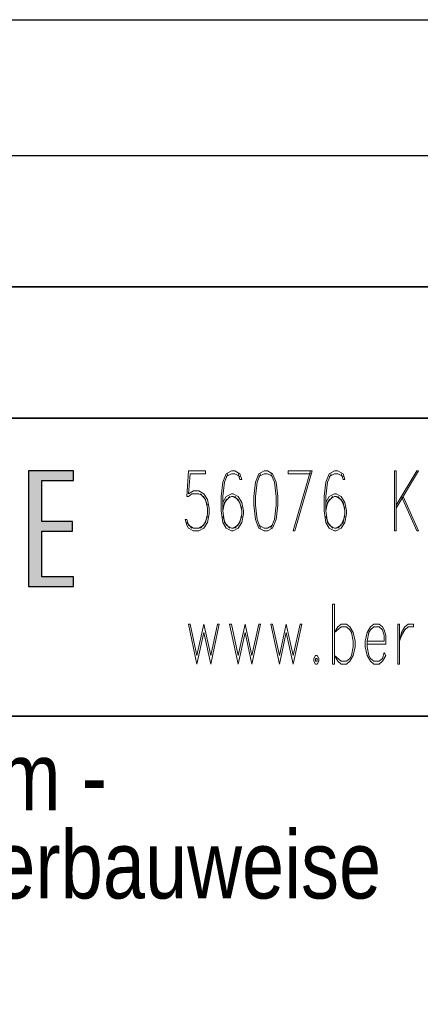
# Model space of a CAD drawing. Extents: x 1101 to 1942, y 41 to 882.
# Tile 107 of 113: x 1832 to 1853, y 94 to 145. Entities that reach past the tile are written whole.
import ezdxf

# ---------------------------------------------------------------- set-up
doc = ezdxf.new("R2010")
doc.units = 0
doc.layers.get('0').update_dxf_attribs({"lineweight": 13})
doc.layers.add('BI_X_Geometrie', color=7, linetype='Continuous', lineweight=13)
doc.layers.add('BI_X_Text', color=7, linetype='Continuous', lineweight=25)
doc.styles.get("Standard").update_dxf_attribs({"font": 'arial.ttf'})

# ---------------------------------------------------------------- blocks, each defined once
blk = doc.blocks.new('Blockreferenz-A03CP7DV1H', base_point=(1755.605, 45.848))
at = {"color": 0, "linetype": 'ByBlock', "lineweight": 25, "ltscale": 0.25}
for p, q in [((1757.835, 144.602), (1936.835, 144.602)), ((1757.835, 137.602), (1936.835, 137.602))]:
    blk.add_line(p, q, dxfattribs=at)
at = {"color": 0, "linetype": 'ByBlock', "lineweight": 35, "ltscale": 0.35}
for p, q in [((1757.835, 130.829), (1936.835, 130.829)), ((1757.835, 124.056), (1936.835, 124.056)), ((1757.835, 108.675), (1936.835, 108.675))]:
    blk.add_line(p, q, dxfattribs=at)
at = {"color": 0, "lineweight": -2}
for p, q in [((1832.899, 115.365), (1832.899, 121.334)), ((1832.899, 121.334), (1835.207, 121.334)), ((1835.207, 121.334), (1835.207, 120.828)), ((1835.207, 120.828), (1833.581, 120.828)), ((1833.581, 120.828), (1833.581, 118.722)), ((1833.581, 118.722), (1835.158, 118.722)), ((1835.158, 118.722), (1835.158, 118.215)), ((1833.581, 118.215), (1833.581, 115.872)), ((1835.158, 118.215), (1833.581, 118.215)), ((1833.581, 115.872), (1835.207, 115.872)), ((1835.207, 115.872), (1835.207, 115.365)), ((1835.207, 115.365), (1832.899, 115.365))]:
    blk.add_line(p, q, dxfattribs=at)
at = {"color": 0, "lineweight": 25}
for p, q in [((1835.207, 121.334), (1832.899, 121.334)), ((1832.899, 121.334), (1832.899, 115.365)), ((1835.207, 120.828), (1835.207, 121.334)), ((1833.581, 118.722), (1833.581, 120.828)), ((1833.581, 120.828), (1835.207, 120.828)), ((1835.158, 118.722), (1833.581, 118.722)), ((1835.158, 118.215), (1835.158, 118.722)), ((1833.581, 115.872), (1833.581, 118.215)), ((1833.581, 118.215), (1835.158, 118.215)), ((1835.207, 115.872), (1833.581, 115.872)), ((1835.207, 115.365), (1835.207, 115.872)), ((1832.899, 115.365), (1835.207, 115.365))]:
    blk.add_line(p, q, dxfattribs=at)
for points in [[(1832.899, 115.365), (1832.899, 121.334), (1833.581, 115.365)], [(1833.581, 120.828), (1832.899, 121.334), (1833.581, 121.334)], [(1833.581, 115.365), (1832.899, 121.334), (1833.581, 115.872)], [(1833.581, 115.872), (1832.899, 121.334), (1833.581, 118.215)], [(1833.581, 118.215), (1832.899, 121.334), (1833.581, 118.722)], [(1833.581, 118.722), (1832.899, 121.334), (1833.581, 120.828)], [(1833.581, 120.828), (1833.581, 121.334), (1835.207, 120.828)], [(1835.207, 120.828), (1833.581, 121.334), (1835.207, 121.334)], [(1833.581, 118.215), (1833.581, 118.722), (1835.158, 118.215)], [(1835.158, 118.215), (1833.581, 118.722), (1835.158, 118.722)], [(1833.581, 115.365), (1833.581, 115.872), (1835.207, 115.365)], [(1835.207, 115.365), (1833.581, 115.872), (1835.207, 115.872)]]:
    blk.add_solid(points, dxfattribs=at)
at = {"layer": 'BI_X_Text', "color": 0, "lineweight": 18}
for p, q in [((1841.14, 121.331), (1841.052, 120.002)), ((1841.14, 121.331), (1842.026, 121.331)), ((1841.229, 121.183), (1841.14, 120.15)), ((1841.229, 121.183), (1842.026, 121.183)), ((1842.026, 121.331), (1842.026, 121.183)), ((1843.089, 121.183), (1842.912, 120.74)), ((1843.177, 121.183), (1843, 120.74)), ((1843.355, 121.331), (1843.089, 121.183)), ((1843.355, 121.183), (1843.089, 121.036)), ((1843.532, 121.331), (1843.355, 121.331)), ((1843.532, 121.183), (1843.355, 121.183)), ((1843.797, 121.183), (1843.532, 121.331)), ((1843.797, 121.036), (1843.532, 121.183)), ((1843.709, 121.183), (1843.797, 120.888)), ((1843.886, 120.888), (1843.797, 121.183)), ((1843.797, 120.888), (1843.886, 120.888)), ((1844.772, 121.183), (1844.595, 120.74)), ((1844.86, 121.183), (1844.683, 120.74)), ((1845.037, 121.331), (1844.772, 121.183)), ((1845.037, 121.183), (1844.772, 121.036)), ((1845.215, 121.331), (1845.037, 121.331)), ((1845.215, 121.183), (1845.037, 121.183)), ((1845.48, 121.183), (1845.215, 121.331)), ((1845.48, 121.036), (1845.215, 121.183)), ((1845.569, 120.74), (1845.392, 121.183)), ((1845.657, 120.74), (1845.48, 121.183)), ((1846.277, 121.331), (1847.517, 121.331)), ((1846.277, 121.331), (1846.277, 121.183)), ((1846.277, 121.183), (1847.429, 121.183)), ((1847.429, 121.331), (1846.543, 118.231)), ((1847.517, 121.331), (1846.632, 118.231)), ((1848.403, 121.183), (1848.226, 120.74)), ((1848.492, 121.183), (1848.315, 120.74)), ((1848.669, 121.331), (1848.403, 121.183)), ((1848.669, 121.183), (1848.403, 121.036)), ((1848.846, 121.331), (1848.669, 121.331)), ((1848.846, 121.183), (1848.669, 121.183)), ((1849.112, 121.183), (1848.846, 121.331)), ((1849.112, 121.036), (1848.846, 121.183)), ((1849.023, 121.183), (1849.112, 120.888)), ((1849.2, 120.888), (1849.112, 121.183)), ((1849.112, 120.888), (1849.2, 120.888)), ((1851.769, 121.331), (1851.769, 118.231)), ((1851.769, 121.331), (1851.857, 121.331)), ((1851.857, 121.331), (1851.857, 118.231)), ((1852.92, 121.331), (1851.857, 119.559)), ((1853.009, 121.331), (1851.857, 119.412)), ((1853.009, 121.331), (1852.92, 121.331)), ((1842.912, 120.74), (1842.823, 120.002)), ((1843, 120.74), (1842.912, 120.002)), ((1844.595, 120.74), (1844.506, 120.002)), ((1844.683, 120.74), (1844.595, 120.002)), ((1845.657, 120.002), (1845.569, 120.74)), ((1845.746, 120.002), (1845.657, 120.74)), ((1848.226, 120.74), (1848.137, 120.002)), ((1848.315, 120.74), (1848.226, 120.002)), ((1841.052, 120.002), (1841.14, 120.002)), ((1841.14, 120.15), (1841.406, 120.298)), ((1841.14, 120.002), (1841.317, 120.15)), ((1841.317, 120.15), (1841.672, 120.15)), ((1841.406, 120.298), (1841.672, 120.298)), ((1841.672, 120.298), (1841.937, 120.15)), ((1841.672, 120.15), (1841.937, 120.002)), ((1841.76, 120.15), (1842.026, 119.855)), ((1841.937, 120.15), (1842.115, 119.855)), ((1841.937, 120.002), (1842.115, 119.559)), ((1842.823, 120.002), (1842.823, 119.264)), ((1843.089, 120.002), (1842.912, 119.707)), ((1842.912, 120.002), (1842.912, 119.264)), ((1843.266, 120.002), (1843, 119.707)), ((1843.355, 120.15), (1843.089, 120.002)), ((1843.355, 120.002), (1843.089, 119.855)), ((1843.443, 120.15), (1843.355, 120.15)), ((1843.443, 120.002), (1843.355, 120.002)), ((1843.709, 120.002), (1843.443, 120.15)), ((1843.709, 119.855), (1843.443, 120.002)), ((1843.797, 119.707), (1843.532, 120.002)), ((1843.886, 119.707), (1843.709, 120.002)), ((1844.506, 120.002), (1844.506, 119.559)), ((1844.595, 120.002), (1844.595, 119.559)), ((1845.657, 119.559), (1845.657, 120.002)), ((1845.746, 119.559), (1845.746, 120.002)), ((1848.137, 120.002), (1848.137, 119.264)), ((1848.403, 120.002), (1848.226, 119.707)), ((1848.226, 120.002), (1848.226, 119.264)), ((1848.58, 120.002), (1848.315, 119.707)), ((1848.669, 120.15), (1848.403, 120.002)), ((1848.669, 120.002), (1848.403, 119.855)), ((1848.757, 120.15), (1848.669, 120.15)), ((1848.757, 120.002), (1848.669, 120.002)), ((1849.023, 120.002), (1848.757, 120.15)), ((1849.023, 119.855), (1848.757, 120.002)), ((1849.112, 119.707), (1848.846, 120.002)), ((1849.2, 119.707), (1849.023, 120.002)), ((1852.123, 120.002), (1852.92, 118.231)), ((1852.212, 120.002), (1853.009, 118.231)), ((1842.026, 119.855), (1842.115, 119.412)), ((1842.115, 119.855), (1842.203, 119.412)), ((1842.115, 119.412), (1842.115, 119.117)), ((1842.203, 119.412), (1842.203, 119.117)), ((1843.089, 119.855), (1842.912, 119.412)), ((1843, 119.707), (1842.912, 119.264)), ((1843.886, 119.412), (1843.709, 119.855)), ((1843.886, 119.264), (1843.797, 119.707)), ((1843.975, 119.264), (1843.886, 119.707)), ((1844.506, 119.559), (1844.595, 118.821)), ((1844.595, 119.559), (1844.683, 118.821)), ((1845.569, 118.821), (1845.657, 119.559)), ((1845.657, 118.821), (1845.746, 119.559)), ((1848.403, 119.855), (1848.226, 119.412)), ((1848.315, 119.707), (1848.226, 119.264)), ((1849.2, 119.412), (1849.023, 119.855)), ((1849.2, 119.264), (1849.112, 119.707)), ((1849.289, 119.264), (1849.2, 119.707)), ((1842.115, 118.969), (1841.937, 118.526)), ((1842.115, 119.117), (1842.026, 118.674)), ((1842.203, 119.117), (1842.115, 118.674)), ((1842.823, 119.264), (1842.912, 118.674)), ((1842.912, 119.264), (1843, 118.674)), ((1842.912, 118.969), (1843.089, 118.526)), ((1843.709, 118.526), (1843.886, 118.969)), ((1843.797, 118.674), (1843.886, 119.117)), ((1843.886, 119.117), (1843.886, 119.264)), ((1843.886, 118.674), (1843.975, 119.117)), ((1843.975, 119.117), (1843.975, 119.264)), ((1848.137, 119.264), (1848.226, 118.674)), ((1848.226, 119.264), (1848.315, 118.674)), ((1848.226, 118.969), (1848.403, 118.526)), ((1849.023, 118.526), (1849.2, 118.969)), ((1849.112, 118.674), (1849.2, 119.117)), ((1849.2, 119.117), (1849.2, 119.264)), ((1849.2, 118.674), (1849.289, 119.117)), ((1849.289, 119.117), (1849.289, 119.264)), ((1841.052, 118.526), (1840.963, 118.821)), ((1840.963, 118.821), (1841.052, 118.821)), ((1841.14, 118.526), (1841.052, 118.821)), ((1841.317, 118.378), (1841.052, 118.674)), ((1841.14, 118.378), (1841.052, 118.526)), ((1841.406, 118.378), (1841.14, 118.526)), ((1841.406, 118.231), (1841.14, 118.378)), ((1841.672, 118.378), (1841.406, 118.378)), ((1841.937, 118.526), (1841.672, 118.378)), ((1841.937, 118.378), (1841.672, 118.231)), ((1842.026, 118.674), (1841.76, 118.378)), ((1842.115, 118.674), (1841.937, 118.378)), ((1842.912, 118.674), (1843.089, 118.378)), ((1843, 118.674), (1843.266, 118.378)), ((1843.089, 118.526), (1843.355, 118.378)), ((1843.089, 118.378), (1843.355, 118.231)), ((1843.355, 118.378), (1843.443, 118.378)), ((1843.443, 118.378), (1843.709, 118.526)), ((1843.443, 118.231), (1843.709, 118.378)), ((1843.532, 118.378), (1843.797, 118.674)), ((1843.709, 118.378), (1843.886, 118.674)), ((1844.595, 118.821), (1844.772, 118.378)), ((1844.683, 118.821), (1844.86, 118.378)), ((1844.772, 118.526), (1845.037, 118.378)), ((1844.772, 118.378), (1845.037, 118.231)), ((1845.037, 118.378), (1845.215, 118.378)), ((1845.215, 118.378), (1845.48, 118.526)), ((1845.215, 118.231), (1845.48, 118.378)), ((1845.392, 118.378), (1845.569, 118.821)), ((1845.48, 118.378), (1845.657, 118.821)), ((1848.226, 118.674), (1848.403, 118.378)), ((1848.315, 118.674), (1848.58, 118.378)), ((1848.403, 118.526), (1848.669, 118.378)), ((1848.403, 118.378), (1848.669, 118.231)), ((1848.669, 118.378), (1848.757, 118.378)), ((1848.757, 118.378), (1849.023, 118.526)), ((1848.757, 118.231), (1849.023, 118.378)), ((1848.846, 118.378), (1849.112, 118.674)), ((1849.023, 118.378), (1849.2, 118.674)), ((1841.672, 118.231), (1841.406, 118.231)), ((1843.355, 118.231), (1843.443, 118.231)), ((1845.037, 118.231), (1845.215, 118.231)), ((1846.543, 118.231), (1846.632, 118.231)), ((1848.669, 118.231), (1848.757, 118.231)), ((1851.769, 118.231), (1851.857, 118.231)), ((1852.92, 118.231), (1853.009, 118.231)), ((1848.576, 114.463), (1848.576, 111.363)), ((1848.576, 114.463), (1848.665, 114.463)), ((1848.665, 114.463), (1848.665, 111.363)), ((1841.136, 113.43), (1841.579, 111.363)), ((1841.136, 113.43), (1841.225, 113.43)), ((1841.225, 113.43), (1841.579, 111.806)), ((1841.933, 113.43), (1841.579, 111.806)), ((1841.933, 113.43), (1842.288, 111.806)), ((1842.642, 113.43), (1842.288, 111.806)), ((1842.731, 113.43), (1842.288, 111.363)), ((1842.731, 113.43), (1842.642, 113.43)), ((1843.262, 113.43), (1843.705, 111.363)), ((1843.262, 113.43), (1843.351, 113.43)), ((1843.351, 113.43), (1843.705, 111.806)), ((1844.059, 113.43), (1843.705, 111.806)), ((1844.059, 113.43), (1844.413, 111.806)), ((1844.768, 113.43), (1844.413, 111.806)), ((1844.856, 113.43), (1844.413, 111.363)), ((1844.856, 113.43), (1844.768, 113.43)), ((1845.388, 113.43), (1845.831, 111.363)), ((1845.388, 113.43), (1845.476, 113.43)), ((1845.476, 113.43), (1845.831, 111.806)), ((1846.185, 113.43), (1845.831, 111.806)), ((1846.185, 113.43), (1846.539, 111.806)), ((1846.893, 113.43), (1846.539, 111.806)), ((1846.982, 113.43), (1846.539, 111.363)), ((1846.982, 113.43), (1846.893, 113.43)), ((1848.665, 112.987), (1848.842, 113.282)), ((1848.665, 112.987), (1849.019, 113.282)), ((1848.842, 113.282), (1849.019, 113.43)), ((1849.019, 113.43), (1849.285, 113.43)), ((1849.019, 113.282), (1849.285, 113.282)), ((1849.285, 113.43), (1849.462, 113.282)), ((1849.285, 113.282), (1849.462, 113.135)), ((1849.462, 113.282), (1849.639, 112.987)), ((1850.525, 113.282), (1850.348, 112.987)), ((1850.702, 113.43), (1850.525, 113.282)), ((1850.702, 113.282), (1850.525, 113.135)), ((1850.968, 113.43), (1850.702, 113.43)), ((1850.968, 113.282), (1850.702, 113.282)), ((1851.145, 113.282), (1850.968, 113.43)), ((1851.145, 113.135), (1850.968, 113.282)), ((1851.233, 113.135), (1851.145, 113.282)), ((1851.942, 113.43), (1851.942, 111.363)), ((1851.942, 113.43), (1852.031, 113.43)), ((1852.031, 113.43), (1852.031, 111.363)), ((1852.119, 112.987), (1852.296, 113.282)), ((1852.296, 113.282), (1852.473, 113.43)), ((1852.296, 113.135), (1852.473, 113.282)), ((1852.473, 113.43), (1852.739, 113.43)), ((1852.473, 113.282), (1852.739, 113.282)), ((1852.739, 113.282), (1852.739, 113.43)), ((1841.933, 112.987), (1841.579, 111.363)), ((1841.933, 112.987), (1842.288, 111.363)), ((1844.059, 112.987), (1843.705, 111.363)), ((1844.059, 112.987), (1844.413, 111.363)), ((1846.185, 112.987), (1845.831, 111.363)), ((1846.185, 112.987), (1846.539, 111.363)), ((1849.462, 113.135), (1849.551, 112.987)), ((1849.551, 112.987), (1849.639, 112.544)), ((1849.639, 112.987), (1849.728, 112.544)), ((1850.348, 112.987), (1850.259, 112.544)), ((1850.436, 112.987), (1850.348, 112.544)), ((1850.525, 113.135), (1850.436, 112.987)), ((1851.233, 112.84), (1851.145, 113.135)), ((1851.322, 112.84), (1851.233, 113.135)), ((1851.233, 112.544), (1851.233, 112.84)), ((1851.322, 112.397), (1851.322, 112.84)), ((1852.031, 112.544), (1852.119, 112.987)), ((1852.031, 112.544), (1852.119, 112.84)), ((1852.119, 112.84), (1852.296, 113.135)), ((1849.639, 112.249), (1849.551, 111.806)), ((1849.639, 112.544), (1849.639, 112.249)), ((1849.728, 112.249), (1849.639, 111.806)), ((1849.728, 112.544), (1849.728, 112.249)), ((1850.259, 112.544), (1850.259, 112.249)), ((1850.259, 112.249), (1850.348, 111.806)), ((1850.348, 112.544), (1851.233, 112.544)), ((1850.348, 112.544), (1850.348, 112.249)), ((1850.348, 112.397), (1851.322, 112.397)), ((1850.348, 112.249), (1850.436, 111.806)), ((1847.691, 111.806), (1847.602, 111.659)), ((1847.779, 111.806), (1847.691, 111.806)), ((1847.868, 111.659), (1847.779, 111.806)), ((1848.842, 111.511), (1848.665, 111.806)), ((1849.019, 111.511), (1848.665, 111.806)), ((1849.639, 111.806), (1849.462, 111.511)), ((1849.551, 111.806), (1849.462, 111.659)), ((1850.348, 111.806), (1850.525, 111.511)), ((1850.436, 111.806), (1850.525, 111.659)), ((1851.145, 111.659), (1851.233, 111.954)), ((1851.145, 111.511), (1851.322, 111.806)), ((1851.233, 111.954), (1851.322, 111.806)), ((1847.602, 111.659), (1847.602, 111.511)), ((1847.602, 111.511), (1847.691, 111.363)), ((1847.691, 111.659), (1847.691, 111.511)), ((1847.779, 111.659), (1847.691, 111.659)), ((1847.691, 111.511), (1847.779, 111.511)), ((1847.691, 111.363), (1847.779, 111.363)), ((1847.779, 111.511), (1847.779, 111.659)), ((1847.779, 111.363), (1847.868, 111.511)), ((1847.868, 111.511), (1847.868, 111.659)), ((1848.576, 111.363), (1848.665, 111.363)), ((1849.019, 111.363), (1848.842, 111.511)), ((1849.285, 111.511), (1849.019, 111.511)), ((1849.285, 111.363), (1849.019, 111.363)), ((1849.462, 111.659), (1849.285, 111.511)), ((1849.462, 111.511), (1849.285, 111.363)), ((1850.525, 111.659), (1850.702, 111.511)), ((1850.525, 111.511), (1850.702, 111.363)), ((1850.702, 111.511), (1850.968, 111.511)), ((1850.702, 111.363), (1850.968, 111.363)), ((1850.968, 111.511), (1851.145, 111.659)), ((1850.968, 111.363), (1851.145, 111.511)), ((1851.942, 111.363), (1852.031, 111.363))]:
    blk.add_line(p, q, dxfattribs=at)

msp = doc.modelspace()

# ---------------------------------------------------------------- block references
at = {"layer": 'BI_X_Geometrie', "ltscale": 0.13}
msp.add_blockref('Blockreferenz-A03CP7DV1H', (1755.605, 45.848), dxfattribs=at)

# ---------------------------------------------------------------- texts
at = {"layer": 'BI_X_Text', "ltscale": 0.25, "insert": (1780.644, 107.325), "char_height": 3.5, "attachment_point": 1, "line_spacing_factor": 0.78}
msp.add_mtext('{\\W0.8;\\fArial;Nicolaus-Cusanus-Gymnasium -\\PErr. eines Interims in Containerbauweise\\PGoten Str. 50, 53175 Bonn}', dxfattribs=at)

doc.saveas('drawing.dxf')
